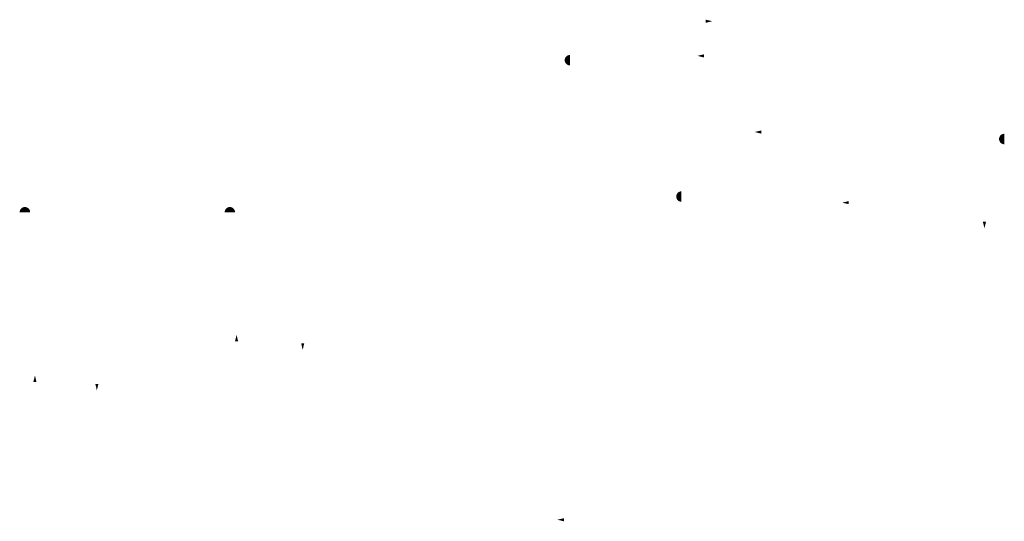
# Model space of a CAD drawing. Header units: millimetres. Extents: x -17429 to 155243, y -2908 to 188569.
# Tile 82 of 113: x 153594 to 155243, y 83212 to 84053. Entities that reach past the tile are written whole.
import ezdxf

# ---------------------------------------------------------------- set-up
doc = ezdxf.new("R2010")
doc.units = ezdxf.units.MM
doc.header["$MEASUREMENT"] = 0
doc.layers.add('_odnosniki', color=255, linetype='Continuous')
doc.layers.add('Urządzenia kotłowni', color=3, linetype='Continuous')

msp = doc.modelspace()

# ---------------------------------------------------------------- hatches: boundary and pattern name
at = {"layer": '_odnosniki', "ltscale": 0.05}
for points in [[(154743.3, 84052.9), (154754.2, 84050.3), (154743.3, 84047.6)], [(154740.2, 83994.8), (154729.3, 83992.2), (154740.2, 83989.6)], [(154836.2, 83867.2), (154825.3, 83864.6), (154836.2, 83861.9)], [(154983, 83748.9), (154972.1, 83746.2), (154983, 83743.6)], [(155207.5, 83714.2), (155210.2, 83703.3), (155212.8, 83714.2)], [(153960.1, 83513.8), (153957.5, 83524.7), (153954.9, 83513.8)], [(154065.6, 83510.6), (154068.3, 83499.7), (154070.9, 83510.6)], [(153622.4, 83445.7), (153619.8, 83456.6), (153617.1, 83445.7)], [(153720.9, 83442.5), (153723.5, 83431.6), (153726.1, 83442.5)], [(154505.8, 83217.4), (154494.9, 83214.8), (154505.8, 83212.2)]]:
    msp.add_hatch(color=0, dxfattribs=at).paths.add_polyline_path(points)
at = {"layer": 'Urządzenia kotłowni'}
for points in [[(154515.9, 83976.2, -0.414214), (154507.1, 83985, -0.414214), (154515.9, 83993.8)], [(155243.4, 83844.1, -0.414214), (155234.6, 83852.9, -0.414214), (155243.4, 83861.7)], [(154702.7, 83747.7, -0.414214), (154693.9, 83756.5, -0.414214), (154702.7, 83765.3)], [(153594.2, 83730.1, -0.414214), (153603, 83738.9, -0.414214), (153611.8, 83730.1)], [(153937.5, 83730.1, -0.414214), (153946.2, 83738.9, -0.414214), (153955, 83730.1)]]:
    msp.add_hatch(color=256, dxfattribs=at).paths.add_polyline_path(points)

doc.saveas('drawing.dxf')
